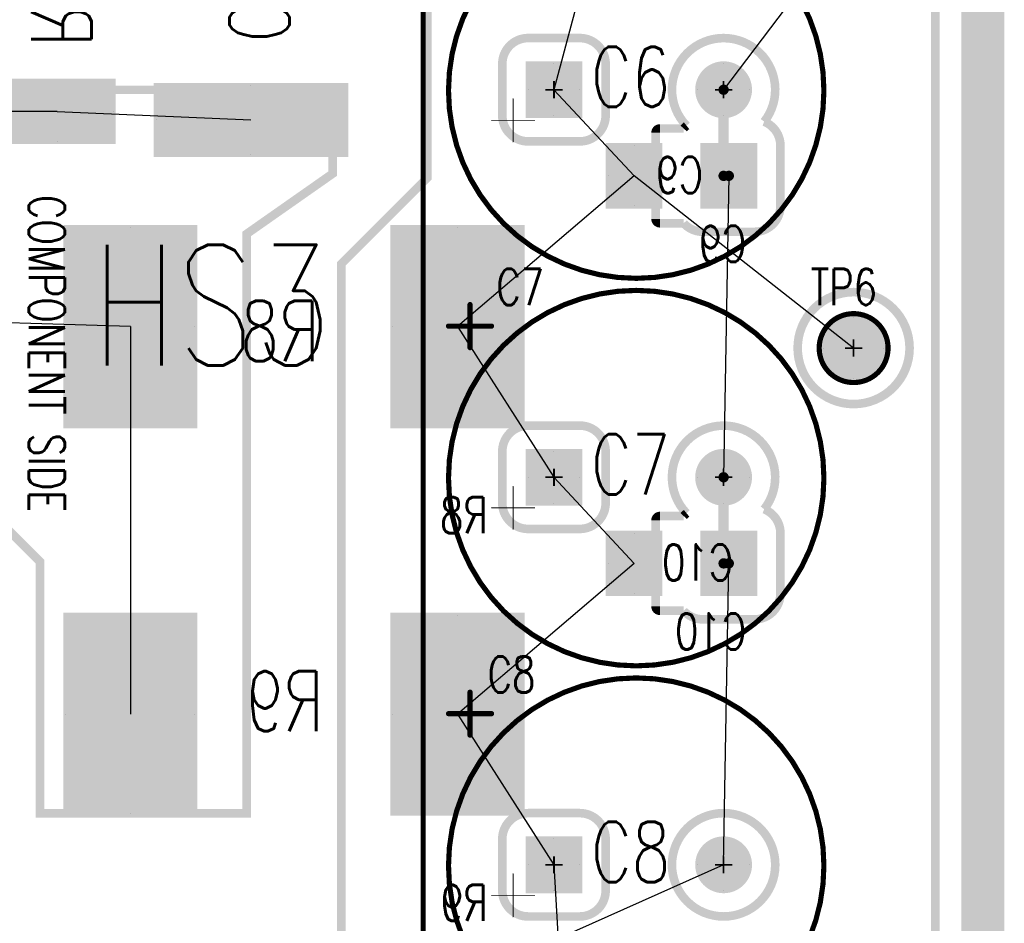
# Model space of a CAD drawing. Extents: x -7 to 11.7, y -5.4 to 6.4.
# Tile 23 of 27: x 6 to 7.2, y 0.6 to 1.7. Entities that reach past the tile are written whole.
import ezdxf

# ---------------------------------------------------------------- set-up
doc = ezdxf.new("R2010")
doc.units = 0
for name, pattern in [('SIG_17', [2, 1, 1]), ('SIG_18', [2, 1, 1]), ('SIG_50', [2, 1, 1])]:
    doc.linetypes.add(name, pattern=pattern)
for name, color, linetype in [('2D_LINE_125', 3, 'CONTINUOUS'), ('2D_LINE_126', 6, 'CONTINUOUS'), ('BOARD_OUTLINE_00', 254, 'CONTINUOUS'), ('DRIL_NPLTE_THRU_01', 16, 'CONTINUOUS'), ('DRIL_NPLTE_THRU_02', 176, 'CONTINUOUS'), ('DRIL_PLTE_THRU_01', 16, 'CONTINUOUS'), ('DRIL_PLTE_THRU_02', 176, 'CONTINUOUS'), ('DRIL_SYMBOL', 254, 'CONTINUOUS'), ('LINK_00', 2, 'CONTINUOUS'), ('PADS_BOT', 5, 'CONTINUOUS'), ('PADS_INNER', 1, 'CONTINUOUS'), ('PADS_TOP', 1, 'CONTINUOUS'), ('PADS_XR_131', 3, 'CONTINUOUS'), ('PADS_XR_132', 6, 'CONTINUOUS'), ('PADS_XR_133', 254, 'CONTINUOUS'), ('PART_NAME_123', 255, 'CONTINUOUS'), ('PART_NAME_124', 6, 'CONTINUOUS'), ('PART_NAME_129', 2, 'CONTINUOUS'), ('PART_NAME_130', 106, 'CONTINUOUS'), ('PART_TOP_2DLINE_123', 255, 'CONTINUOUS'), ('PART_TOP_2DLINE_129', 2, 'CONTINUOUS'), ('PART_TOP_TEXT_123', 255, 'CONTINUOUS'), ('POUR_OUTLINE_01', 1, 'CONTINUOUS'), ('POUR_OUTLINE_02', 5, 'CONTINUOUS'), ('POUR_PADTHERM_01', 1, 'CONTINUOUS'), ('POUR_PADTHERM_02', 5, 'CONTINUOUS'), ('POUR_VOID_01', 1, 'CONTINUOUS'), ('POUR_VOID_02', 5, 'CONTINUOUS'), ('TRACE_02', 5, 'CONTINUOUS')]:
    doc.layers.add(name, color=color, linetype=linetype)
doc.styles.add('W0$001', font='simplex', dxfattribs={"width": 0.75})
doc.styles.add('W0$006', font='simplex', dxfattribs={"width": 0.75})
doc.styles.add('W0$008', font='simplex', dxfattribs={"width": 0.75})

# ---------------------------------------------------------------- blocks, each defined once
blk = doc.blocks.new('BOARD_40')
at = {"layer": 'BOARD_OUTLINE_00', "const_width": 0.01}
blk.add_lwpolyline([(0.1, -0.125), (7.4499, -0.125), (7.4499, -4.4), (0.1, -4.4)], close=True, dxfattribs=at)
blk = doc.blocks.new('DRAWING_41')
at = {"layer": '2D_LINE_125', "const_width": 0.05}
blk.add_lwpolyline([(0.1, -0.125), (7.4499, -0.125), (7.4499, -4.4), (0.1, -4.4)], close=True, dxfattribs=at)
blk = doc.blocks.new('DRAWING_42')
at = {"layer": '2D_LINE_126', "const_width": 0.05}
blk.add_lwpolyline([(0.1, -0.125), (7.4499, -0.125), (7.4499, -4.4), (0.1, -4.4)], close=True, dxfattribs=at)
blk = doc.blocks.new('POUR_OUTLINE_26')
at = {"layer": 'POUR_OUTLINE_02', "const_width": 0.01}
blk.add_lwpolyline([(-11.3051, -16.1973), (-11.3051, -16.1), (-11.7271, -16.1), (-11.7771, -16.05), (-11.8951, -16.05), (-11.8951, -16.5949), (-11.698, -16.5949), (-11.6451, -16.6478), (-11.6451, -16.94), (-11.4051, -16.94), (-11.4051, -16.2674)], close=True, dxfattribs=at)
blk = doc.blocks.new('POUR_PADTHERM_65')
at = {"layer": 'POUR_PADTHERM_02'}
for points in [[(-11.5401, -16.26), (-11.5401, -16.26, 1), (-11.5401, -16.26), (-11.5401, -16.26, 1), (-11.5401, -16.26)], [(-11.6151, -16.375), (-11.6151, -16.375, 1), (-11.6151, -16.375), (-11.6151, -16.375, 1), (-11.6151, -16.375)], [(-11.4651, -16.375), (-11.4651, -16.375, 1), (-11.4651, -16.375), (-11.4651, -16.375, 1), (-11.4651, -16.375)], [(-11.5401, -16.49), (-11.5401, -16.49, 1), (-11.5401, -16.49), (-11.5401, -16.49, 1), (-11.5401, -16.49)]]:
    blk.add_lwpolyline(points, format="xyb", dxfattribs=at)
blk = doc.blocks.new('POUR_PADTHERM_66')
at = {"layer": 'POUR_PADTHERM_02'}
for points in [[(-11.8631, -16.315), (-11.8631, -16.315, 1), (-11.8631, -16.315), (-11.8631, -16.315, 1), (-11.8631, -16.315)], [(-11.8131, -16.365), (-11.8131, -16.365, 1), (-11.8131, -16.365), (-11.8131, -16.365, 1), (-11.8131, -16.365)], [(-11.8631, -16.415), (-11.8631, -16.415, 1), (-11.8631, -16.415), (-11.8631, -16.415, 1), (-11.8631, -16.415)]]:
    blk.add_lwpolyline(points, format="xyb", dxfattribs=at)
blk = doc.blocks.new('POUR_PADTHERM_67')
at = {"layer": 'POUR_PADTHERM_02'}
for points in [[(-11.8631, -16.075), (-11.8631, -16.075, 1), (-11.8631, -16.075), (-11.8631, -16.075, 1), (-11.8631, -16.075)], [(-11.8131, -16.125), (-11.8131, -16.125, 1), (-11.8131, -16.125), (-11.8131, -16.125, 1), (-11.8131, -16.125)], [(-11.8631, -16.175), (-11.8631, -16.175, 1), (-11.8631, -16.175), (-11.8631, -16.175, 1), (-11.8631, -16.175)]]:
    blk.add_lwpolyline(points, format="xyb", dxfattribs=at)
blk = doc.blocks.new('POUR_PADTHERM_68')
at = {"layer": 'POUR_PADTHERM_02'}
for points in [[(-11.5401, -16.71), (-11.5401, -16.71, 1), (-11.5401, -16.71), (-11.5401, -16.71, 1), (-11.5401, -16.71)], [(-11.6151, -16.825), (-11.6151, -16.825, 1), (-11.6151, -16.825), (-11.6151, -16.825, 1), (-11.6151, -16.825)], [(-11.4651, -16.825), (-11.4651, -16.825, 1), (-11.4651, -16.825), (-11.4651, -16.825, 1), (-11.4651, -16.825)], [(-11.5401, -16.94), (-11.5401, -16.94, 1), (-11.5401, -16.94), (-11.5401, -16.94, 1), (-11.5401, -16.94)]]:
    blk.add_lwpolyline(points, format="xyb", dxfattribs=at)
blk = doc.blocks.new('POUR_PADTHERM_69')
at = {"layer": 'POUR_PADTHERM_02'}
for points in [[(-11.6901, -16.125), (-11.6901, -16.125, 1), (-11.6901, -16.125), (-11.6901, -16.125, 1), (-11.6901, -16.125)], [(-11.5601, -16.125), (-11.5601, -16.125, 1), (-11.5601, -16.125), (-11.5601, -16.125, 1), (-11.5601, -16.125)], [(-11.6251, -16.16), (-11.6251, -16.16, 1), (-11.6251, -16.16), (-11.6251, -16.16, 1), (-11.6251, -16.16)]]:
    blk.add_lwpolyline(points, format="xyb", dxfattribs=at)
blk = doc.blocks.new('POUR_PADTHERM_70')
at = {"layer": 'POUR_PADTHERM_02'}
for points in [[(-11.4001, -16.095), (-11.4001, -16.095, 1), (-11.4001, -16.095), (-11.4001, -16.095, 1), (-11.4001, -16.095)], [(-11.5101, -16.135), (-11.5101, -16.135, 1), (-11.5101, -16.135), (-11.5101, -16.135, 1), (-11.5101, -16.135)], [(-11.4001, -16.175), (-11.4001, -16.175, 1), (-11.4001, -16.175), (-11.4001, -16.175, 1), (-11.4001, -16.175)]]:
    blk.add_lwpolyline(points, format="xyb", dxfattribs=at)
blk = doc.blocks.new('POUR_HEADER_9')
for name in ['POUR_OUTLINE_26', 'POUR_PADTHERM_67', 'POUR_PADTHERM_70', 'POUR_PADTHERM_69', 'POUR_PADTHERM_65', 'POUR_PADTHERM_66', 'POUR_PADTHERM_68']:
    blk.add_blockref(name, (12.095, 16.695))
blk = doc.blocks.new('POUR_VOID_31')
at = {"layer": 'POUR_VOID_02', "const_width": 0.01}
blk.add_lwpolyline([(-10.7851, -16.1649), (-10.7851, -16.2349, -0.414214), (-10.8151, -16.2649), (-10.8751, -16.2649, -0.213421), (-10.8975, -16.2549), (-10.9251, -16.2549, -0.414214), (-10.9301, -16.2499), (-10.9301, -16.1499, -0.414214), (-10.9251, -16.1449), (-10.8975, -16.1449, -0.038463), (-10.8941, -16.1417, -2.204891), (-10.804, -16.137, -0.306846)], format="xyb", close=True, dxfattribs=at)
blk = doc.blocks.new('POUR_VOID_30')
at = {"layer": 'POUR_VOID_02', "const_width": 0.01}
blk.add_lwpolyline([(-10.7851, -16.6149), (-10.7851, -16.6849, -0.414214), (-10.8151, -16.7149), (-10.8751, -16.7149, -0.213421), (-10.8975, -16.7049), (-10.9251, -16.7049, -0.414214), (-10.9301, -16.6999), (-10.9301, -16.5999, -0.414214), (-10.9251, -16.5949), (-10.8975, -16.5949, -0.038463), (-10.8941, -16.5917, -2.204891), (-10.804, -16.587, -0.306846)], format="xyb", close=True, dxfattribs=at)
blk = doc.blocks.new('POUR_VOID_29')
at = {"layer": 'POUR_VOID_02', "const_width": 0.01}
blk.add_lwpolyline([(-10.9111, -16.9999, 1), (-10.7911, -16.9999, 1)], format="xyb", close=True, dxfattribs=at)
blk = doc.blocks.new('POUR_OUTLINE_27')
at = {"layer": 'POUR_OUTLINE_02', "const_width": 0.01}
blk.add_lwpolyline([(-10.6051, -18.2949), (-10.6051, -14.9949), (-11.3933, -14.9949), (-11.5933, -14.705), (-12.02, -14.705), (-12.02, -15.36), (-11.5943, -15.36), (-11.5196, -15.38), (-11.5181, -15.3804), (-11.1951, -15.456), (-11.1951, -16.2021), (-11.295, -16.3021), (-11.295, -17.455), (-11.395, -17.455), (-11.395, -18.2949)], close=True, dxfattribs=at)
for name in ['POUR_VOID_31', 'POUR_VOID_30', 'POUR_VOID_29']:
    blk.add_blockref(name, (0, 0))
blk = doc.blocks.new('POUR_PADTHERM_71')
at = {"layer": 'POUR_PADTHERM_02'}
for points in [[(-10.9551, -16.1649), (-10.9551, -16.1649, 1), (-10.9551, -16.1649), (-10.9551, -16.1649, 1), (-10.9551, -16.1649)], [(-10.9851, -16.1999), (-10.9851, -16.1999, 1), (-10.9851, -16.1999), (-10.9851, -16.1999, 1), (-10.9851, -16.1999)], [(-10.9551, -16.2349), (-10.9551, -16.2349, 1), (-10.9551, -16.2349), (-10.9551, -16.2349, 1), (-10.9551, -16.2349)]]:
    blk.add_lwpolyline(points, format="xyb", dxfattribs=at)
blk = doc.blocks.new('POUR_PADTHERM_72')
at = {"layer": 'POUR_PADTHERM_02'}
for points in [[(-11.1601, -16.26), (-11.1601, -16.26, 1), (-11.1601, -16.26), (-11.1601, -16.26, 1), (-11.1601, -16.26)], [(-11.2351, -16.375), (-11.2351, -16.375, 1), (-11.2351, -16.375), (-11.2351, -16.375, 1), (-11.2351, -16.375)], [(-11.0851, -16.375), (-11.0851, -16.375, 1), (-11.0851, -16.375), (-11.0851, -16.375, 1), (-11.0851, -16.375)], [(-11.1601, -16.49), (-11.1601, -16.49, 1), (-11.1601, -16.49), (-11.1601, -16.49, 1), (-11.1601, -16.49)]]:
    blk.add_lwpolyline(points, format="xyb", dxfattribs=at)
blk = doc.blocks.new('POUR_PADTHERM_73')
at = {"layer": 'POUR_PADTHERM_02'}
for points in [[(-11.0481, -16.5199), (-11.0481, -16.5199, 1), (-11.0481, -16.5199), (-11.0481, -16.5199, 1), (-11.0481, -16.5199)], [(-11.0781, -16.5499), (-11.0781, -16.5499, 1), (-11.0781, -16.5499), (-11.0781, -16.5499, 1), (-11.0781, -16.5499)], [(-11.0181, -16.5499), (-11.0181, -16.5499, 1), (-11.0181, -16.5499), (-11.0181, -16.5499, 1), (-11.0181, -16.5499)], [(-11.0481, -16.5799), (-11.0481, -16.5799, 1), (-11.0481, -16.5799), (-11.0481, -16.5799, 1), (-11.0481, -16.5799)]]:
    blk.add_lwpolyline(points, format="xyb", dxfattribs=at)
blk = doc.blocks.new('POUR_PADTHERM_74')
at = {"layer": 'POUR_PADTHERM_02'}
for points in [[(-10.9551, -16.6149), (-10.9551, -16.6149, 1), (-10.9551, -16.6149), (-10.9551, -16.6149, 1), (-10.9551, -16.6149)], [(-10.9851, -16.6499), (-10.9851, -16.6499, 1), (-10.9851, -16.6499), (-10.9851, -16.6499, 1), (-10.9851, -16.6499)], [(-10.9551, -16.6849), (-10.9551, -16.6849, 1), (-10.9551, -16.6849), (-10.9551, -16.6849, 1), (-10.9551, -16.6849)]]:
    blk.add_lwpolyline(points, format="xyb", dxfattribs=at)
blk = doc.blocks.new('POUR_PADTHERM_75')
at = {"layer": 'POUR_PADTHERM_02'}
for points in [[(-11.1601, -16.71), (-11.1601, -16.71, 1), (-11.1601, -16.71), (-11.1601, -16.71, 1), (-11.1601, -16.71)], [(-11.2351, -16.825), (-11.2351, -16.825, 1), (-11.2351, -16.825), (-11.2351, -16.825, 1), (-11.2351, -16.825)], [(-11.0851, -16.825), (-11.0851, -16.825, 1), (-11.0851, -16.825), (-11.0851, -16.825, 1), (-11.0851, -16.825)], [(-11.1601, -16.94), (-11.1601, -16.94, 1), (-11.1601, -16.94), (-11.1601, -16.94, 1), (-11.1601, -16.94)]]:
    blk.add_lwpolyline(points, format="xyb", dxfattribs=at)
blk = doc.blocks.new('POUR_PADTHERM_76')
at = {"layer": 'POUR_PADTHERM_02'}
for points in [[(-10.7001, -16.3649), (-10.7001, -16.3649, 1), (-10.7001, -16.3649), (-10.7001, -16.3649, 1), (-10.7001, -16.3649)], [(-10.7351, -16.3999), (-10.7351, -16.3999, 1), (-10.7351, -16.3999), (-10.7351, -16.3999, 1), (-10.7351, -16.3999)], [(-10.6651, -16.3999), (-10.6651, -16.3999, 1), (-10.6651, -16.3999), (-10.6651, -16.3999, 1), (-10.6651, -16.3999)], [(-10.7001, -16.4349), (-10.7001, -16.4349, 1), (-10.7001, -16.4349), (-10.7001, -16.4349, 1), (-10.7001, -16.4349)]]:
    blk.add_lwpolyline(points, format="xyb", dxfattribs=at)
blk = doc.blocks.new('POUR_PADTHERM_77')
at = {"layer": 'POUR_PADTHERM_02'}
for points in [[(-11.0481, -16.9699), (-11.0481, -16.9699, 1), (-11.0481, -16.9699), (-11.0481, -16.9699, 1), (-11.0481, -16.9699)], [(-11.0781, -16.9999), (-11.0781, -16.9999, 1), (-11.0781, -16.9999), (-11.0781, -16.9999, 1), (-11.0781, -16.9999)], [(-11.0181, -16.9999), (-11.0181, -16.9999, 1), (-11.0181, -16.9999), (-11.0181, -16.9999, 1), (-11.0181, -16.9999)], [(-11.0481, -17.0299), (-11.0481, -17.0299, 1), (-11.0481, -17.0299), (-11.0481, -17.0299, 1), (-11.0481, -17.0299)]]:
    blk.add_lwpolyline(points, format="xyb", dxfattribs=at)
blk = doc.blocks.new('POUR_PADTHERM_82')
at = {"layer": 'POUR_PADTHERM_02'}
for points in [[(-11.0481, -16.0699), (-11.0481, -16.0699, 1), (-11.0481, -16.0699), (-11.0481, -16.0699, 1), (-11.0481, -16.0699)], [(-11.0781, -16.0999), (-11.0781, -16.0999, 1), (-11.0781, -16.0999), (-11.0781, -16.0999, 1), (-11.0781, -16.0999)], [(-11.0181, -16.0999), (-11.0181, -16.0999, 1), (-11.0181, -16.0999), (-11.0181, -16.0999, 1), (-11.0181, -16.0999)], [(-11.0481, -16.1299), (-11.0481, -16.1299, 1), (-11.0481, -16.1299), (-11.0481, -16.1299, 1), (-11.0481, -16.1299)]]:
    blk.add_lwpolyline(points, format="xyb", dxfattribs=at)
blk = doc.blocks.new('POUR_HEADER_10')
for name in ['POUR_OUTLINE_27', 'POUR_PADTHERM_82', 'POUR_PADTHERM_71', 'POUR_PADTHERM_72', 'POUR_PADTHERM_76', 'POUR_PADTHERM_73', 'POUR_PADTHERM_74', 'POUR_PADTHERM_75', 'POUR_PADTHERM_77']:
    blk.add_blockref(name, (10.825, 17.95))
blk = doc.blocks.new('POUR_VOID_112')
at = {"layer": 'POUR_VOID_01', "const_width": 0.01}
blk.add_lwpolyline([(-10.9881, -16.0699), (-10.9881, -16.1299, -0.414214), (-11.0181, -16.1599), (-11.0781, -16.1599, -0.414214), (-11.1081, -16.1299), (-11.1081, -16.0699, -0.414214), (-11.0781, -16.0399), (-11.0181, -16.0399, -0.414214)], format="xyb", close=True, dxfattribs=at)
blk = doc.blocks.new('POUR_VOID_111')
at = {"layer": 'POUR_VOID_01', "const_width": 0.01}
blk.add_lwpolyline([(-10.9881, -16.5199), (-10.9881, -16.5799, -0.414214), (-11.0181, -16.6099), (-11.0781, -16.6099, -0.414214), (-11.1081, -16.5799), (-11.1081, -16.5199, -0.414214), (-11.0781, -16.4899), (-11.0181, -16.4899, -0.414214)], format="xyb", close=True, dxfattribs=at)
blk = doc.blocks.new('POUR_VOID_110')
at = {"layer": 'POUR_VOID_01', "const_width": 0.01}
blk.add_lwpolyline([(-10.9881, -16.9699), (-10.9881, -17.0299, -0.414214), (-11.0181, -17.0599), (-11.0781, -17.0599, -0.414214), (-11.1081, -17.0299), (-11.1081, -16.9699, -0.414214), (-11.0781, -16.9399), (-11.0181, -16.9399, -0.414214)], format="xyb", close=True, dxfattribs=at)
blk = doc.blocks.new('POUR_VOID_109')
at = {"layer": 'POUR_VOID_01', "const_width": 0.01}
blk.add_lwpolyline([(-10.7651, -16.3999, 1), (-10.6351, -16.3999, 1)], format="xyb", close=True, dxfattribs=at)
blk = doc.blocks.new('POUR_OUTLINE_108')
at = {"layer": 'POUR_OUTLINE_01', "const_width": 0.01}
blk.add_lwpolyline([(-17.615, -18.435), (-11.4601, -18.435, 0.414214), (-11.4551, -18.43), (-11.4551, -17.4949), (-10.6101, -17.4949, 0.414214), (-10.6051, -17.4899), (-10.6051, -14.24, 0.414214), (-10.6101, -14.235), (-13.565, -14.235, 0.414214)], format="xyb", dxfattribs=at)
for name in ['POUR_VOID_112', 'POUR_VOID_109', 'POUR_VOID_111', 'POUR_VOID_110']:
    blk.add_blockref(name, (0, 0))
blk = doc.blocks.new('POUR_PADTHERM_147')
at = {"layer": 'POUR_PADTHERM_01'}
for points in [[(-10.8511, -16.5199), (-10.8511, -16.5199, 1), (-10.8511, -16.5199), (-10.8511, -16.5199, 1), (-10.8511, -16.5199)], [(-10.8811, -16.5499), (-10.8811, -16.5499, 1), (-10.8811, -16.5499), (-10.8811, -16.5499, 1), (-10.8811, -16.5499)], [(-10.8211, -16.5499), (-10.8211, -16.5499, 1), (-10.8211, -16.5499), (-10.8211, -16.5499, 1), (-10.8211, -16.5499)], [(-10.8511, -16.5799), (-10.8511, -16.5799, 1), (-10.8511, -16.5799), (-10.8511, -16.5799, 1), (-10.8511, -16.5799)]]:
    blk.add_lwpolyline(points, format="xyb", dxfattribs=at)
blk = doc.blocks.new('POUR_PADTHERM_148')
at = {"layer": 'POUR_PADTHERM_01'}
for points in [[(-10.8511, -16.0699), (-10.8511, -16.0699, 1), (-10.8511, -16.0699), (-10.8511, -16.0699, 1), (-10.8511, -16.0699)], [(-10.8811, -16.0999), (-10.8811, -16.0999, 1), (-10.8811, -16.0999), (-10.8811, -16.0999, 1), (-10.8811, -16.0999)], [(-10.8211, -16.0999), (-10.8211, -16.0999, 1), (-10.8211, -16.0999), (-10.8211, -16.0999, 1), (-10.8211, -16.0999)], [(-10.8511, -16.1299), (-10.8511, -16.1299, 1), (-10.8511, -16.1299), (-10.8511, -16.1299, 1), (-10.8511, -16.1299)]]:
    blk.add_lwpolyline(points, format="xyb", dxfattribs=at)
blk = doc.blocks.new('POUR_PADTHERM_154')
at = {"layer": 'POUR_PADTHERM_01'}
for points in [[(-10.8511, -16.9699), (-10.8511, -16.9699, 1), (-10.8511, -16.9699), (-10.8511, -16.9699, 1), (-10.8511, -16.9699)], [(-10.8811, -16.9999), (-10.8811, -16.9999, 1), (-10.8811, -16.9999), (-10.8811, -16.9999, 1), (-10.8811, -16.9999)], [(-10.8211, -16.9999), (-10.8211, -16.9999, 1), (-10.8211, -16.9999), (-10.8211, -16.9999, 1), (-10.8211, -16.9999)], [(-10.8511, -17.0299), (-10.8511, -17.0299, 1), (-10.8511, -17.0299), (-10.8511, -17.0299, 1), (-10.8511, -17.0299)]]:
    blk.add_lwpolyline(points, format="xyb", dxfattribs=at)
blk = doc.blocks.new('POUR_HEADER_12')
for name in ['POUR_OUTLINE_108', 'POUR_PADTHERM_148', 'POUR_PADTHERM_147', 'POUR_PADTHERM_154']:
    blk.add_blockref(name, (13.575, 14.3))
blk = doc.blocks.new('PART_BODY_TOP_20')
at = {"layer": 'PART_TOP_2DLINE_123', "const_width": 0.006}
blk.add_lwpolyline([(-0.04, 0, 1), (0.04, 0, 1)], format="xyb", close=True, dxfattribs=at)
blk = doc.blocks.new('DRIL_SYMBOL_0$043')
at = {"layer": 'DRIL_SYMBOL', "const_width": 0.002}
for points in [[(-0.01, 0), (0.01, 0)], [(0, -0.01), (0, 0.01)]]:
    blk.add_lwpolyline(points, dxfattribs=at)
blk = doc.blocks.new('DRIL_HOLE_0$043')
at = {"const_width": 0.0215}
blk.add_lwpolyline([(-0.01075, 0, 1), (0.01075, 0, 1)], format="xyb", close=True, dxfattribs=at)
blk.add_blockref('DRIL_SYMBOL_0$043', (0, 0))
blk = doc.blocks.new('PAD_3')
at = {"const_width": 0.035}
blk.add_lwpolyline([(0, -0.0175, 1), (0, 0.0175, 1)], format="xyb", close=True, dxfattribs=at)
blk = doc.blocks.new('PAD_4')
at = {"const_width": 0.038}
blk.add_lwpolyline([(0, -0.019, 1), (0, 0.019, 1)], format="xyb", close=True, dxfattribs=at)
blk = doc.blocks.new('STK_TOP_62')
at = {"layer": 'DRIL_PLTE_THRU_01'}
blk.add_blockref('DRIL_HOLE_0$043', (0, 0), dxfattribs=at)
at = {"layer": 'DRIL_PLTE_THRU_02'}
blk.add_blockref('DRIL_HOLE_0$043', (0, 0), dxfattribs=at)
at = {"layer": 'PADS_BOT'}
blk.add_blockref('PAD_3', (0, 0), dxfattribs=at)
at = {"layer": 'PADS_INNER'}
blk.add_blockref('PAD_3', (0, 0), dxfattribs=at)
at = {"layer": 'PADS_TOP'}
blk.add_blockref('PAD_3', (0, 0), dxfattribs=at)
at = {"layer": 'PADS_XR_131'}
blk.add_blockref('PAD_4', (0, 0), dxfattribs=at)
at = {"layer": 'PADS_XR_132'}
blk.add_blockref('PAD_4', (0, 0), dxfattribs=at)
blk = doc.blocks.new('SYM_TOP_23')
for name in ['PART_BODY_TOP_20', 'STK_TOP_62']:
    blk.add_blockref(name, (0, 0))
blk = doc.blocks.new('PART_TOP_23')
blk.add_blockref('SYM_TOP_23', (0, 0))
at = {"layer": 'PART_NAME_123', "style": 'W0$006', "width": 0.75}
blk.add_text('TP6', height=0.042, dxfattribs=at).set_placement((-0.05, 0.05))
blk = doc.blocks.new('DRIL_HOLE_0')
blk.add_lwpolyline([(0, 0, 1), (0, 0, 1)], format="xyb", close=True)
blk = doc.blocks.new('PAD_20')
at = {"const_width": 0.06}
blk.add_lwpolyline([(-0.035, 0), (0.035, 0)], dxfattribs=at)
blk = doc.blocks.new('PAD_1')
blk.add_lwpolyline([(0, 0, 1), (0, 0, 1)], format="xyb", close=True)
blk = doc.blocks.new('PAD_21')
at = {"const_width": 0.066}
blk.add_lwpolyline([(-0.038, 0), (0.038, 0)], dxfattribs=at)
blk = doc.blocks.new('STK_BOT_122')
at = {"layer": 'DRIL_NPLTE_THRU_01'}
blk.add_blockref('DRIL_HOLE_0', (0, 0), dxfattribs=at)
at = {"layer": 'DRIL_NPLTE_THRU_02'}
blk.add_blockref('DRIL_HOLE_0', (0, 0), dxfattribs=at)
at = {"layer": 'PADS_BOT', "rotation": 90}
blk.add_blockref('PAD_20', (0, 0), dxfattribs=at)
at = {"layer": 'PADS_INNER'}
blk.add_blockref('PAD_1', (0, 0), dxfattribs=at)
at = {"layer": 'PADS_TOP'}
blk.add_blockref('PAD_1', (0, 0), dxfattribs=at)
at = {"layer": 'PADS_XR_131', "rotation": 90}
blk.add_blockref('PAD_21', (0, 0), dxfattribs=at)
at = {"layer": 'PADS_XR_133', "rotation": 90}
blk.add_blockref('PAD_20', (0, 0), dxfattribs=at)
blk = doc.blocks.new('SYM_BOT_34')
for p in [(-0.055, 0), (0.055, 0)]:
    blk.add_blockref('STK_BOT_122', p)
blk = doc.blocks.new('PART_BOT_36')
blk.add_blockref('SYM_BOT_34', (0, 0))
at = {"layer": 'PART_NAME_124', "style": 'W0$006', "width": 0.75}
blk.add_text('C9', height=0.042, dxfattribs=at).set_placement((-0.075, -0.1))
at = {"layer": 'PART_NAME_130', "style": 'W0$001', "width": 0.75}
blk.add_text('C9', height=0.042, dxfattribs=at).set_placement((-0.025, -0.02))
blk = doc.blocks.new('PAD_38')
at = {"const_width": 0.08}
blk.add_lwpolyline([(-0.11, 0), (0.11, 0)], dxfattribs=at)
blk = doc.blocks.new('PAD_39')
at = {"const_width": 0.086}
blk.add_lwpolyline([(-0.113, 0), (0.113, 0)], dxfattribs=at)
blk = doc.blocks.new('STK_BOT_96')
at = {"layer": 'DRIL_NPLTE_THRU_01'}
blk.add_blockref('DRIL_HOLE_0', (0, 0), dxfattribs=at)
at = {"layer": 'DRIL_NPLTE_THRU_02'}
blk.add_blockref('DRIL_HOLE_0', (0, 0), dxfattribs=at)
at = {"layer": 'PADS_BOT', "rotation": 90}
blk.add_blockref('PAD_38', (0, 0), dxfattribs=at)
at = {"layer": 'PADS_INNER'}
blk.add_blockref('PAD_1', (0, 0), dxfattribs=at)
at = {"layer": 'PADS_TOP'}
blk.add_blockref('PAD_1', (0, 0), dxfattribs=at)
at = {"layer": 'PADS_XR_131', "rotation": 90}
blk.add_blockref('PAD_39', (0, 0), dxfattribs=at)
at = {"layer": 'PADS_XR_133', "rotation": 90}
blk.add_blockref('PAD_38', (0, 0), dxfattribs=at)
blk = doc.blocks.new('SYM_BOT_40')
for p in [(-0.11, 0), (0.11, 0)]:
    blk.add_blockref('STK_BOT_96', p)
blk = doc.blocks.new('PART_BOT_66')
blk.add_blockref('SYM_BOT_40', (0, 0))
at = {"layer": 'PART_NAME_124', "style": 'W0$006', "width": 0.75}
blk.add_text('C1', height=0.042, rotation=180, dxfattribs=at).set_placement((-0.185, -0.065))
at = {"layer": 'PART_NAME_130', "style": 'W0$001', "width": 0.75}
blk.add_text('C1', height=0.07, rotation=180, dxfattribs=at).set_placement((0.0199, 0.025))
blk = doc.blocks.new('PAD_40')
at = {"const_width": 0.07}
blk.add_lwpolyline([(-0.065, 0), (0.065, 0)], dxfattribs=at)
blk = doc.blocks.new('PAD_41')
at = {"const_width": 0.076}
blk.add_lwpolyline([(-0.068, 0), (0.068, 0)], dxfattribs=at)
blk = doc.blocks.new('STK_BOT_118')
at = {"layer": 'DRIL_NPLTE_THRU_01'}
blk.add_blockref('DRIL_HOLE_0', (0, 0), dxfattribs=at)
at = {"layer": 'DRIL_NPLTE_THRU_02'}
blk.add_blockref('DRIL_HOLE_0', (0, 0), dxfattribs=at)
at = {"layer": 'PADS_BOT', "rotation": 90}
blk.add_blockref('PAD_40', (0, 0), dxfattribs=at)
at = {"layer": 'PADS_INNER'}
blk.add_blockref('PAD_1', (0, 0), dxfattribs=at)
at = {"layer": 'PADS_TOP'}
blk.add_blockref('PAD_1', (0, 0), dxfattribs=at)
at = {"layer": 'PADS_XR_131', "rotation": 90}
blk.add_blockref('PAD_41', (0, 0), dxfattribs=at)
at = {"layer": 'PADS_XR_133', "rotation": 90}
blk.add_blockref('PAD_40', (0, 0), dxfattribs=at)
blk = doc.blocks.new('SYM_BOT_8')
for p in [(-0.125, 0), (0.125, 0)]:
    blk.add_blockref('STK_BOT_118', p)
blk = doc.blocks.new('PART_BOT_68')
blk.add_blockref('SYM_BOT_8', (0, 0))
at = {"layer": 'PART_NAME_124', "style": 'W0$006', "width": 0.75}
blk.add_text('R6', height=0.042, dxfattribs=at).set_placement((0.2, 0.02))
at = {"layer": 'PART_NAME_130', "style": 'W0$001', "width": 0.75}
blk.add_text('R6', height=0.07, dxfattribs=at).set_placement((-0.05, -0.03))
blk = doc.blocks.new('PART_BOT_70')
blk.add_blockref('SYM_BOT_34', (0, 0))
at = {"layer": 'PART_NAME_124', "style": 'W0$006', "width": 0.75}
blk.add_text('C10', height=0.042, dxfattribs=at).set_placement((-0.075, -0.1))
at = {"layer": 'PART_NAME_130', "style": 'W0$001', "width": 0.75}
blk.add_text('C10', height=0.042, dxfattribs=at).set_placement((-0.06, -0.02))
blk = doc.blocks.new('SMOOTH_0$006')
at = {"const_width": 0.003}
blk.add_lwpolyline([(-0.0015, 0, 1), (0.0015, 0, 1)], format="xyb", close=True, dxfattribs=at)
blk = doc.blocks.new('SMOOTH_0$001')
at = {"const_width": 0.0005}
blk.add_lwpolyline([(-0.00025, 0, 1), (0.00025, 0, 1)], format="xyb", close=True, dxfattribs=at)
blk = doc.blocks.new('PART_BODY_TOP_27')
at = {"layer": 'PART_TOP_2DLINE_123', "const_width": 0.006}
blk.add_lwpolyline([(0.217, -0.0975, 1), (-0.219, -0.0975, 1)], format="xyb", close=True, dxfattribs=at)
for points in [[(0.1755, 0.1205), (0.1755, 0.0705)], [(0.1755, 0.1205), (0.1755, 0.0705)], [(0.1505, 0.0955), (0.2005, 0.0955)], [(0.1505, 0.0955), (0.2005, 0.0955)]]:
    blk.add_lwpolyline(points, dxfattribs=at)
at = {"layer": 'PART_TOP_2DLINE_129', "const_width": 0.001}
blk.add_lwpolyline([(0.217, -0.0975, 1), (-0.219, -0.0975, 1)], format="xyb", close=True, dxfattribs=at)
for points in [[(-0.0355, 0.0205), (-0.0355, 0.0705)], [(-0.0355, 0.0205), (-0.0355, 0.0705)], [(-0.0605, 0.0455), (-0.0105, 0.0455)], [(-0.0605, 0.0455), (-0.0105, 0.0455)]]:
    blk.add_lwpolyline(points, dxfattribs=at)
at = {"layer": 'PART_TOP_2DLINE_123'}
for p in [(0.1755, 0.1205), (0.1755, 0.1205), (0.1505, 0.0955), (0.1505, 0.0955), (0.2005, 0.0955), (0.2005, 0.0955), (0.1755, 0.0705), (0.1755, 0.0705)]:
    blk.add_blockref('SMOOTH_0$006', p, dxfattribs=at)
at = {"layer": 'PART_TOP_2DLINE_129'}
for p in [(-0.0355, 0.0705), (-0.0355, 0.0705), (-0.0605, 0.0455), (-0.0605, 0.0455), (-0.0105, 0.0455), (-0.0105, 0.0455), (-0.0355, 0.0205), (-0.0355, 0.0205)]:
    blk.add_blockref('SMOOTH_0$001', p, dxfattribs=at)
blk = doc.blocks.new('DRIL_SYMBOL_0$032')
at = {"layer": 'DRIL_SYMBOL', "const_width": 0.002}
for points in [[(-0.01, 0), (0.01, 0)], [(0, -0.01), (0, 0.01)]]:
    blk.add_lwpolyline(points, dxfattribs=at)
blk = doc.blocks.new('DRIL_HOLE_0$032')
at = {"const_width": 0.016}
blk.add_lwpolyline([(-0.008, 0, 1), (0.008, 0, 1)], format="xyb", close=True, dxfattribs=at)
blk.add_blockref('DRIL_SYMBOL_0$032', (0, 0))
blk = doc.blocks.new('PAD_6')
at = {"const_width": 0.03}
blk.add_lwpolyline([(0, -0.015, 1), (0, 0.015, 1)], format="xyb", close=True, dxfattribs=at)
blk = doc.blocks.new('PAD_35')
at = {"const_width": 0.06}
blk.add_lwpolyline([(-0.03, 0), (0.03, 0)], dxfattribs=at)
blk = doc.blocks.new('PAD_36')
at = {"const_width": 0.066}
blk.add_lwpolyline([(-0.033, 0), (0.033, 0)], dxfattribs=at)
blk = doc.blocks.new('STK_TOP_98')
at = {"layer": 'DRIL_PLTE_THRU_01'}
blk.add_blockref('DRIL_HOLE_0$032', (0, 0), dxfattribs=at)
at = {"layer": 'DRIL_PLTE_THRU_02'}
blk.add_blockref('DRIL_HOLE_0$032', (0, 0), dxfattribs=at)
at = {"layer": 'PADS_BOT'}
blk.add_blockref('PAD_35', (0, 0), dxfattribs=at)
at = {"layer": 'PADS_INNER'}
blk.add_blockref('PAD_6', (0, 0), dxfattribs=at)
at = {"layer": 'PADS_TOP'}
blk.add_blockref('PAD_35', (0, 0), dxfattribs=at)
at = {"layer": 'PADS_XR_131'}
blk.add_blockref('PAD_36', (0, 0), dxfattribs=at)
at = {"layer": 'PADS_XR_132'}
blk.add_blockref('PAD_36', (0, 0), dxfattribs=at)
blk = doc.blocks.new('PAD_37')
at = {"const_width": 0.033}
blk.add_lwpolyline([(0, -0.0165, 1), (0, 0.0165, 1)], format="xyb", close=True, dxfattribs=at)
blk = doc.blocks.new('STK_TOP_99')
at = {"layer": 'DRIL_PLTE_THRU_01'}
blk.add_blockref('DRIL_HOLE_0$032', (0, 0), dxfattribs=at)
at = {"layer": 'DRIL_PLTE_THRU_02'}
blk.add_blockref('DRIL_HOLE_0$032', (0, 0), dxfattribs=at)
at = {"layer": 'PADS_BOT'}
blk.add_blockref('PAD_6', (0, 0), dxfattribs=at)
at = {"layer": 'PADS_INNER'}
blk.add_blockref('PAD_6', (0, 0), dxfattribs=at)
at = {"layer": 'PADS_TOP'}
blk.add_blockref('PAD_6', (0, 0), dxfattribs=at)
at = {"layer": 'PADS_XR_131'}
blk.add_blockref('PAD_37', (0, 0), dxfattribs=at)
at = {"layer": 'PADS_XR_132'}
blk.add_blockref('PAD_37', (0, 0), dxfattribs=at)
blk = doc.blocks.new('SYM_TOP_30')
for name, p in [('PART_BODY_TOP_27', (0, 0)), ('STK_TOP_98', (0, -0.002)), ('STK_TOP_99', (0, -0.199))]:
    blk.add_blockref(name, p)
blk = doc.blocks.new('PART_TOP_90')
blk.add_blockref('SYM_TOP_30', (0, 0))
at = {"layer": 'PART_NAME_123', "style": 'W0$006', "width": 0.75}
blk.add_text('C8', height=0.042, rotation=270, dxfattribs=at).set_placement((0.2, 0.075))
at = {"layer": 'PART_NAME_129', "style": 'W0$001', "width": 0.75}
blk.add_text('C8', height=0.07, rotation=270, dxfattribs=at).set_placement((-0.02, -0.045))
blk = doc.blocks.new('PAD_48')
at = {"const_width": 0.15}
blk.add_lwpolyline([(-0.115, 0), (0.115, 0)], dxfattribs=at)
blk = doc.blocks.new('PAD_49')
at = {"const_width": 0.156}
blk.add_lwpolyline([(-0.118, 0), (0.118, 0)], dxfattribs=at)
blk = doc.blocks.new('STK_BOT_120')
at = {"layer": 'DRIL_NPLTE_THRU_01'}
blk.add_blockref('DRIL_HOLE_0', (0, 0), dxfattribs=at)
at = {"layer": 'DRIL_NPLTE_THRU_02'}
blk.add_blockref('DRIL_HOLE_0', (0, 0), dxfattribs=at)
at = {"layer": 'PADS_BOT', "rotation": 90}
blk.add_blockref('PAD_48', (0, 0), dxfattribs=at)
at = {"layer": 'PADS_INNER'}
blk.add_blockref('PAD_1', (0, 0), dxfattribs=at)
at = {"layer": 'PADS_TOP'}
blk.add_blockref('PAD_1', (0, 0), dxfattribs=at)
at = {"layer": 'PADS_XR_131', "rotation": 90}
blk.add_blockref('PAD_49', (0, 0), dxfattribs=at)
at = {"layer": 'PADS_XR_133', "rotation": 90}
blk.add_blockref('PAD_48', (0, 0), dxfattribs=at)
blk = doc.blocks.new('SYM_BOT_39')
for p in [(-0.19, 0), (0.19, 0)]:
    blk.add_blockref('STK_BOT_120', p)
blk = doc.blocks.new('PART_BOT_91')
blk.add_blockref('SYM_BOT_39', (0, 0))
at = {"layer": 'PART_NAME_124', "style": 'W0$006', "width": 0.75}
blk.add_text('R9', height=0.042, dxfattribs=at).set_placement((-0.225, -0.24))
at = {"layer": 'PART_NAME_130', "style": 'W0$001', "width": 0.75}
blk.add_text('R9', height=0.07, dxfattribs=at).set_placement((-0.035, -0.0199))
blk = doc.blocks.new('PART_TOP_92')
blk.add_blockref('SYM_TOP_30', (0, 0))
at = {"layer": 'PART_NAME_123', "style": 'W0$006', "width": 0.75}
blk.add_text('C6', height=0.042, rotation=270, dxfattribs=at).set_placement((0.195, 0.065))
at = {"layer": 'PART_NAME_129', "style": 'W0$001', "width": 0.75}
blk.add_text('C6', height=0.07, rotation=270, dxfattribs=at).set_placement((-0.02, -0.045))
blk = doc.blocks.new('PART_BOT_93')
blk.add_blockref('SYM_BOT_39', (0, 0))
at = {"layer": 'PART_NAME_124', "style": 'W0$006', "width": 0.75}
blk.add_text('R8', height=0.042, dxfattribs=at).set_placement((-0.225, -0.24))
at = {"layer": 'PART_NAME_130', "style": 'W0$001', "width": 0.75}
blk.add_text('R8', height=0.07, dxfattribs=at).set_placement((-0.03, -0.0399))
blk = doc.blocks.new('PART_TOP_100')
blk.add_blockref('SYM_TOP_30', (0, 0))
at = {"layer": 'PART_NAME_123', "style": 'W0$006', "width": 0.75}
blk.add_text('C7', height=0.042, rotation=270, dxfattribs=at).set_placement((0.2, 0.065))
at = {"layer": 'PART_NAME_129', "style": 'W0$001', "width": 0.75}
blk.add_text('C7', height=0.07, rotation=270, dxfattribs=at).set_placement((-0.02, -0.045))
blk = doc.blocks.new('PART_BODY_TOP_10')
at = {"layer": 'PART_TOP_2DLINE_123', "const_width": 0.006}
blk.add_lwpolyline([(-1.05, 0.325), (1, 0.325), (1, -0.16), (-1.05, -0.16)], close=True, dxfattribs=at)
at = {"layer": 'PART_TOP_2DLINE_129', "const_width": 0.001}
blk.add_lwpolyline([(-1.05, 0.325), (1, 0.325), (1, -0.575), (-1.05, -0.575)], close=True, dxfattribs=at)
at = {"layer": 'PART_TOP_TEXT_123', "style": 'W0$008', "width": 0.75}
blk.add_text('COMPONENT SIDE', height=0.042, dxfattribs=at).set_placement((-0.203, -0.133))
blk = doc.blocks.new('SYM_TOP_13')
blk.add_blockref('PART_BODY_TOP_10', (0, 0))
blk = doc.blocks.new('PART_TOP_107')
blk.add_blockref('SYM_TOP_13', (0, 0))
at = {"layer": 'PART_NAME_129', "style": 'W0$001', "width": 0.75}
blk.add_text('HS3', height=0.14, rotation=90, dxfattribs=at).set_placement((-0.005, -0.06))
blk = doc.blocks.new('SMOOTH_0$012')
at = {"const_width": 0.006}
blk.add_lwpolyline([(-0.003, 0, 1), (0.003, 0, 1)], format="xyb", close=True, dxfattribs=at)

msp = doc.modelspace()

# ---------------------------------------------------------------- linework, layer by layer
at = {"layer": 'LINK_00', "linetype": 'SIG_18'}
for p, q in [((6.745, 1.95), (6.652, 1.6)), ((6.745, 1.5), (6.652, 1.6)), ((6.745, 1.5), (6.54, 1.3249)), ((7, 1.3), (6.745, 1.5)), ((6.54, 1.3249), (6.652, 1.15)), ((6.652, 1.15), (6.745, 1.05)), ((6.745, 1.05), (6.54, 0.8749)), ((6.54, 0.8749), (6.652, 0.7)), ((6.652, 0.7), (6.7, -0.1751))]:
    msp.add_line(p, q, dxfattribs=at)
at = {"layer": 'LINK_00', "linetype": 'SIG_50'}
for p, q in [((7, 1.8), (6.849, 1.6)), ((6.855, 1.5), (6.849, 1.15)), ((6.849, 0.7), (6.855, 1.05)), ((6.849, 0.7), (6.175, 0.3999))]:
    msp.add_line(p, q, dxfattribs=at)
at = {"layer": 'LINK_00', "linetype": 'SIG_17'}
for p, q in [((6.075, 1.5749), (5.837, 1.5749)), ((6.075, 1.5749), (6.3, 1.5649)), ((6.16, 1.3249), (5.837, 1.3349)), ((6.16, 1.3249), (6.16, 0.8749))]:
    msp.add_line(p, q, dxfattribs=at)
at = {"layer": 'TRACE_02', "linetype": 'SIG_50', "const_width": 0.012}
for points in [[(6.849, 1.6), (6.849, 1.5), (6.855, 1.5)], [(6.849, 1.15), (6.849, 1.05), (6.855, 1.05)]]:
    msp.add_lwpolyline(points, dxfattribs=at)

# ---------------------------------------------------------------- block references
for name, p in [('DRAWING_41', (-0.2999, 3.6249)), ('DRAWING_42', (-0.2999, 3.6249)), ('BOARD_40', (-0.2999, 3.6249)), ('PART_TOP_23', (7, 1.3))]:
    msp.add_blockref(name, p)
at = {"linetype": 'SIG_50'}
msp.add_blockref('POUR_HEADER_12', (4.1251, 3.3999), dxfattribs=at)
at = {"linetype": 'SIG_18'}
msp.add_blockref('POUR_HEADER_10', (6.8751, -0.2501), dxfattribs=at)
for name, p, rotation in [('PART_TOP_107', (6.175, 1.2749), 270), ('PART_TOP_92', (6.65, 1.6), 90), ('PART_TOP_100', (6.65, 1.15), 90), ('PART_TOP_90', (6.65, 0.7), 90)]:
    msp.add_blockref(name, p, dxfattribs=dict(rotation=rotation))
at = {"xscale": -1}
for name, p, rotation in [('PART_BOT_68', (6.075, 1.6999), -90), ('PART_BOT_66', (6.3, 1.6749), -270)]:
    msp.add_blockref(name, p, dxfattribs=dict(at, rotation=rotation))
at = {"linetype": 'SIG_17'}
msp.add_blockref('POUR_HEADER_9', (5.6051, 1.0049), dxfattribs=at)
at = {"xscale": -1}
for name, p in [('PART_BOT_36', (6.8, 1.5)), ('PART_BOT_93', (6.35, 1.3249)), ('PART_BOT_70', (6.8, 1.05)), ('PART_BOT_91', (6.35, 0.8749))]:
    msp.add_blockref(name, p, dxfattribs=at)
at = {"layer": 'TRACE_02'}
for p in [(6.849, 1.6), (6.849, 1.5), (6.855, 1.5), (6.849, 1.15), (6.849, 1.05), (6.855, 1.05)]:
    msp.add_blockref('SMOOTH_0$012', p, dxfattribs=at)

doc.saveas('drawing.dxf')
